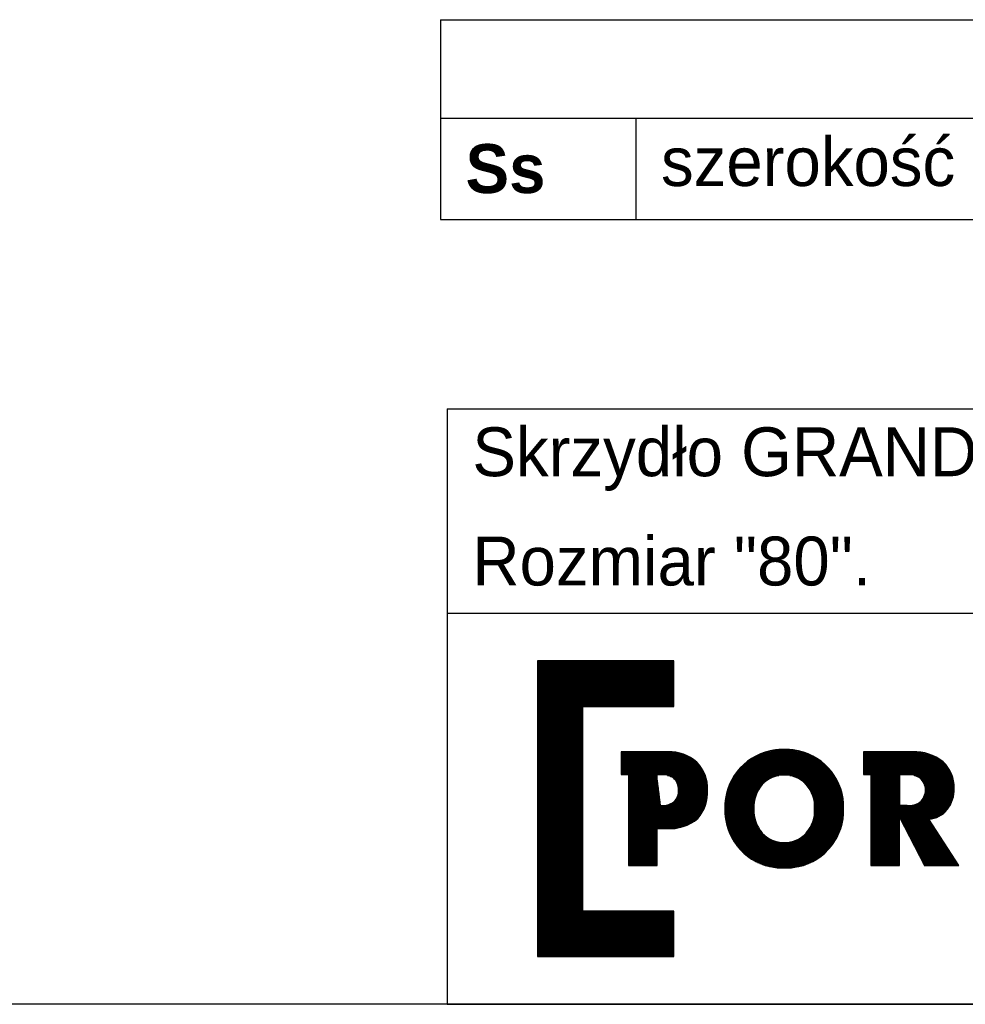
# Model space of a CAD drawing. Header units: millimetres. Extents: x 0 to 17620, y 0 to 4200.
# Tile 17 of 20: x 14750 to 15524, y 0 to 806. Entities that reach past the tile are written whole.
import ezdxf

# ---------------------------------------------------------------- set-up
doc = ezdxf.new("R2010")
doc.units = ezdxf.units.MM
doc.layers.get('0').update_dxf_attribs({"color": 250})
doc.layers.add('1', color=250, linetype='Continuous')
doc.layers.add('256', color=250, linetype='Continuous')
doc.styles.add('Montserrat', font='Montserrat-Regular.ttf')

msp = doc.modelspace()

# ---------------------------------------------------------------- linework, layer by layer
at = {"linetype": 'Continuous'}
for p, q in [((15100, 487.37), (17620, 487.37)), ((15100, 487.37), (15100, 404.97)), ((15100, 404.97), (15100, 320)), ((15100, 320), (17620, 320)), ((15100, 320), (15100, 0)), ((15100, 320), (15820, 320)), ((15100, 0), (15820, 0))]:
    msp.add_line(p, q, dxfattribs=at)
at = {"layer": '1', "linetype": 'Continuous'}
for p, q in [((15094.38, 805.82), (15254.38, 805.82)), ((15094.38, 805.82), (15094.38, 725.14)), ((15254.38, 805.82), (16414.38, 805.82)), ((15094.38, 725.14), (15254.38, 725.14)), ((15094.38, 725.14), (15094.38, 642.22)), ((15254.38, 725.14), (16414.38, 725.14)), ((15254.38, 725.14), (15254.38, 642.22)), ((15094.38, 642.22), (15254.38, 642.22)), ((15254.38, 642.22), (16414.38, 642.22)), ((15285.44, 281.04), (15173.75, 281.04)), ((15173.75, 281.04), (15173.75, 39.04)), ((15173.75, 281.04), (15173.75, 39.04)), ((15285.44, 281.04), (15173.75, 281.04)), ((15173.75, 280.39), (15285.44, 280.39)), ((15173.75, 279.55), (15285.44, 279.55)), ((15173.75, 278.7), (15285.44, 278.7)), ((15173.75, 277.85), (15285.44, 277.85)), ((15173.75, 277.01), (15285.44, 277.01)), ((15173.75, 276.16), (15285.44, 276.16)), ((15173.75, 275.31), (15285.44, 275.31)), ((15173.75, 274.47), (15285.44, 274.47)), ((15285.44, 243.81), (15285.44, 281.04)), ((15285.44, 243.81), (15285.44, 281.04)), ((15173.75, 273.62), (15285.44, 273.62)), ((15173.75, 272.77), (15285.44, 272.77)), ((15173.75, 271.93), (15285.44, 271.93)), ((15173.75, 271.08), (15285.44, 271.08)), ((15173.75, 270.24), (15285.44, 270.24)), ((15173.75, 269.39), (15285.44, 269.39)), ((15173.75, 268.54), (15285.44, 268.54)), ((15173.75, 267.7), (15285.44, 267.7)), ((15173.75, 266.85), (15285.44, 266.85)), ((15173.75, 266), (15285.44, 266)), ((15173.75, 265.16), (15285.44, 265.16)), ((15173.75, 264.31), (15285.44, 264.31)), ((15173.75, 263.46), (15285.44, 263.46)), ((15173.75, 262.62), (15285.44, 262.62)), ((15173.75, 261.77), (15285.44, 261.77)), ((15173.75, 260.92), (15285.44, 260.92)), ((15173.75, 260.08), (15285.44, 260.08)), ((15173.75, 259.23), (15285.44, 259.23)), ((15173.75, 258.38), (15285.44, 258.38)), ((15173.75, 257.54), (15285.44, 257.54)), ((15173.75, 256.69), (15285.44, 256.69)), ((15173.75, 255.84), (15285.44, 255.84)), ((15173.75, 255), (15285.44, 255)), ((15173.75, 254.15), (15285.44, 254.15)), ((15173.75, 253.3), (15285.44, 253.3)), ((15173.75, 252.46), (15285.44, 252.46)), ((15173.75, 251.61), (15285.44, 251.61)), ((15173.75, 250.76), (15285.44, 250.76)), ((15173.75, 249.92), (15285.44, 249.92)), ((15173.75, 249.07), (15285.44, 249.07)), ((15173.75, 248.22), (15285.44, 248.22)), ((15173.75, 247.38), (15285.44, 247.38)), ((15173.75, 246.53), (15285.44, 246.53)), ((15173.75, 245.68), (15285.44, 245.68)), ((15173.75, 244.84), (15285.44, 244.84)), ((15173.75, 243.99), (15285.44, 243.99)), ((15173.75, 243.14), (15210.98, 243.14)), ((15173.75, 242.3), (15210.98, 242.3)), ((15210.98, 76.27), (15210.98, 243.81)), ((15210.98, 243.81), (15285.44, 243.81)), ((15210.98, 76.27), (15210.98, 243.81)), ((15210.98, 243.81), (15285.44, 243.81)), ((15173.75, 241.45), (15210.98, 241.45)), ((15173.75, 240.6), (15210.98, 240.6)), ((15173.75, 239.76), (15210.98, 239.76)), ((15173.75, 238.91), (15210.98, 238.91)), ((15173.75, 238.06), (15210.98, 238.06)), ((15173.75, 237.22), (15210.98, 237.22)), ((15173.75, 236.37), (15210.98, 236.37)), ((15173.75, 235.52), (15210.98, 235.52)), ((15173.75, 234.68), (15210.98, 234.68)), ((15173.75, 233.83), (15210.98, 233.83)), ((15173.75, 232.98), (15210.98, 232.98)), ((15173.75, 232.14), (15210.98, 232.14)), ((15173.75, 231.29), (15210.98, 231.29)), ((15173.75, 230.44), (15210.98, 230.44)), ((15173.75, 229.6), (15210.98, 229.6)), ((15173.75, 228.75), (15210.98, 228.75)), ((15173.75, 227.91), (15210.98, 227.91)), ((15173.75, 227.06), (15210.98, 227.06)), ((15173.75, 226.21), (15210.98, 226.21)), ((15173.75, 225.37), (15210.98, 225.37)), ((15173.75, 224.52), (15210.98, 224.52)), ((15173.75, 223.67), (15210.98, 223.67)), ((15173.75, 222.83), (15210.98, 222.83)), ((15173.75, 221.98), (15210.98, 221.98)), ((15173.75, 221.13), (15210.98, 221.13)), ((15173.75, 220.29), (15210.98, 220.29)), ((15173.75, 219.44), (15210.98, 219.44)), ((15173.75, 218.59), (15210.98, 218.59)), ((15173.75, 217.75), (15210.98, 217.75)), ((15173.75, 216.9), (15210.98, 216.9)), ((15173.75, 216.05), (15210.98, 216.05)), ((15173.75, 215.21), (15210.98, 215.21)), ((15173.75, 214.36), (15210.98, 214.36)), ((15173.75, 213.51), (15210.98, 213.51)), ((15173.75, 212.67), (15210.98, 212.67)), ((15173.75, 211.82), (15210.98, 211.82)), ((15173.75, 210.97), (15210.98, 210.97)), ((15173.75, 210.13), (15210.98, 210.13)), ((15173.75, 209.28), (15210.98, 209.28)), ((15173.75, 208.43), (15210.98, 208.43)), ((15173.75, 207.59), (15210.98, 207.59)), ((15173.75, 206.74), (15210.98, 206.74)), ((15173.75, 205.89), (15210.98, 205.89)), ((15173.75, 205.05), (15210.98, 205.05)), ((15173.75, 204.2), (15210.98, 204.2)), ((15173.75, 203.35), (15210.98, 203.35)), ((15173.75, 202.51), (15210.98, 202.51)), ((15173.75, 201.66), (15210.98, 201.66)), ((15242.23, 206.56), (15242.23, 187.95)), ((15280.75, 206.56), (15242.23, 206.56)), ((15280.75, 206.56), (15242.23, 206.56)), ((15242.23, 206.56), (15242.23, 187.95)), ((15242.23, 205.89), (15289.07, 205.89)), ((15242.23, 205.05), (15292.26, 205.05)), ((15242.23, 204.2), (15294.59, 204.2)), ((15242.23, 203.35), (15296.49, 203.35)), ((15242.23, 202.51), (15298.12, 202.51)), ((15242.23, 201.66), (15299.56, 201.66)), ((15349.72, 201.66), (15401.78, 201.66)), ((15351.17, 202.51), (15400.32, 202.51)), ((15352.75, 203.35), (15398.74, 203.35)), ((15354.5, 204.2), (15396.99, 204.2)), ((15356.46, 205.05), (15395.03, 205.05)), ((15358.71, 205.89), (15392.78, 205.89)), ((15361.41, 206.74), (15390.08, 206.74)), ((15364.94, 207.59), (15386.55, 207.59)), ((15371.71, 208.43), (15379.78, 208.43)), ((15480.74, 206.56), (15440.65, 206.56)), ((15480.74, 206.56), (15440.65, 206.56)), ((15440.65, 206.56), (15440.65, 187.95)), ((15440.65, 206.56), (15440.65, 187.95)), ((15440.65, 205.89), (15489.98, 205.89)), ((15440.65, 205.05), (15493.32, 205.05)), ((15440.65, 204.2), (15495.78, 204.2)), ((15440.65, 203.35), (15497.8, 203.35)), ((15440.65, 202.51), (15499.53, 202.51)), ((15440.65, 201.66), (15501.07, 201.66)), ((15173.75, 200.81), (15210.98, 200.81)), ((15173.75, 199.97), (15210.98, 199.97)), ((15173.75, 199.12), (15210.98, 199.12)), ((15173.75, 198.27), (15210.98, 198.27)), ((15173.75, 197.43), (15210.98, 197.43)), ((15173.75, 196.58), (15210.98, 196.58)), ((15173.75, 195.73), (15210.98, 195.73)), ((15173.75, 194.89), (15210.98, 194.89)), ((15173.75, 194.04), (15210.98, 194.04)), ((15242.23, 200.81), (15300.84, 200.81)), ((15242.23, 199.97), (15302.01, 199.97)), ((15242.23, 199.12), (15303.07, 199.12)), ((15242.23, 198.27), (15304.05, 198.27)), ((15242.23, 197.43), (15304.89, 197.43)), ((15242.23, 196.58), (15305.65, 196.58)), ((15242.23, 195.73), (15306.35, 195.73)), ((15242.23, 194.89), (15307, 194.89)), ((15242.23, 194.04), (15307.61, 194.04)), ((15340.21, 194.04), (15411.28, 194.04)), ((15341.05, 194.89), (15410.44, 194.89)), ((15341.92, 195.73), (15409.57, 195.73)), ((15342.85, 196.58), (15408.64, 196.58)), ((15343.83, 197.43), (15407.67, 197.43)), ((15344.86, 198.27), (15406.63, 198.27)), ((15345.96, 199.12), (15405.53, 199.12)), ((15347.13, 199.97), (15404.37, 199.97)), ((15348.37, 200.81), (15403.12, 200.81)), ((15440.65, 200.81), (15502.44, 200.81)), ((15440.65, 199.97), (15503.69, 199.97)), ((15440.65, 199.12), (15504.84, 199.12)), ((15440.65, 198.27), (15505.89, 198.27)), ((15440.65, 197.43), (15506.76, 197.43)), ((15440.65, 196.58), (15507.56, 196.58)), ((15440.65, 195.73), (15508.3, 195.73)), ((15440.65, 194.89), (15508.98, 194.89)), ((15440.65, 194.04), (15509.6, 194.04)), ((15173.75, 193.19), (15210.98, 193.19)), ((15173.75, 192.35), (15210.98, 192.35)), ((15173.75, 191.5), (15210.98, 191.5)), ((15173.75, 190.65), (15210.98, 190.65)), ((15173.75, 189.81), (15210.98, 189.81)), ((15173.75, 188.96), (15210.98, 188.96)), ((15173.75, 188.11), (15210.98, 188.11)), ((15173.75, 187.27), (15210.98, 187.27)), ((15173.75, 186.42), (15210.98, 186.42)), ((15173.75, 185.58), (15210.98, 185.58)), ((15242.23, 193.19), (15308.18, 193.19)), ((15242.23, 192.35), (15308.7, 192.35)), ((15242.23, 191.5), (15309.19, 191.5)), ((15242.23, 190.65), (15309.64, 190.65)), ((15242.23, 189.81), (15310.06, 189.81)), ((15242.23, 188.96), (15310.44, 188.96)), ((15242.23, 188.11), (15310.79, 188.11)), ((15242.23, 187.95), (15248.21, 187.95)), ((15242.23, 187.95), (15248.21, 187.95)), ((15248.21, 187.95), (15248.21, 113.48)), ((15248.21, 187.95), (15248.21, 113.48)), ((15248.21, 187.27), (15271.7, 187.27)), ((15248.21, 186.42), (15271.81, 186.42)), ((15248.21, 185.58), (15271.91, 185.58)), ((15271.61, 162.71), (15271.61, 187.95)), ((15271.61, 162.71), (15271.61, 187.95)), ((15271.61, 187.95), (15274.53, 187.95)), ((15271.61, 187.95), (15274.53, 187.95)), ((15280.19, 187.27), (15311.12, 187.27)), ((15282.66, 186.42), (15311.41, 186.42)), ((15284.49, 185.58), (15311.68, 185.58)), ((15333.76, 185.58), (15365.61, 185.58)), ((15334.27, 186.42), (15367.81, 186.42)), ((15334.82, 187.27), (15371.27, 187.27)), ((15335.39, 188.11), (15416.11, 188.11)), ((15335.98, 188.96), (15415.51, 188.96)), ((15336.61, 189.81), (15414.89, 189.81)), ((15337.26, 190.65), (15414.23, 190.65)), ((15337.95, 191.5), (15413.55, 191.5)), ((15338.67, 192.35), (15412.83, 192.35)), ((15339.42, 193.19), (15412.07, 193.19)), ((15380.24, 187.27), (15416.67, 187.27)), ((15383.7, 186.42), (15417.22, 186.42)), ((15385.9, 185.58), (15417.73, 185.58)), ((15440.65, 193.19), (15510.18, 193.19)), ((15440.65, 192.35), (15510.72, 192.35)), ((15440.65, 191.5), (15511.22, 191.5)), ((15440.65, 190.65), (15511.67, 190.65)), ((15440.65, 189.81), (15512.09, 189.81)), ((15440.65, 188.96), (15512.48, 188.96)), ((15440.65, 188.11), (15512.83, 188.11)), ((15440.65, 187.95), (15446.63, 187.95)), ((15440.65, 187.95), (15446.63, 187.95)), ((15446.63, 187.95), (15446.63, 113.48)), ((15446.63, 187.95), (15446.63, 113.48)), ((15446.63, 187.27), (15470.03, 187.27)), ((15446.63, 186.42), (15470.03, 186.42)), ((15446.63, 185.58), (15470.03, 185.58)), ((15476.38, 187.95), (15470.03, 187.95)), ((15470.03, 187.95), (15470.03, 162.71)), ((15470.03, 187.95), (15476.38, 187.95)), ((15470.03, 162.71), (15470.03, 187.95)), ((15482.35, 187.27), (15513.15, 187.27)), ((15484.65, 186.42), (15513.44, 186.42)), ((15486.3, 185.58), (15513.69, 185.58)), ((15173.75, 184.73), (15210.98, 184.73)), ((15173.75, 183.88), (15210.98, 183.88)), ((15173.75, 183.04), (15210.98, 183.04)), ((15173.75, 182.19), (15210.98, 182.19)), ((15173.75, 181.34), (15210.98, 181.34)), ((15173.75, 180.5), (15210.98, 180.5)), ((15173.75, 179.65), (15210.98, 179.65)), ((15173.75, 178.8), (15210.98, 178.8)), ((15173.75, 177.96), (15210.98, 177.96)), ((15248.21, 184.73), (15272.02, 184.73)), ((15248.21, 183.88), (15272.13, 183.88)), ((15248.21, 183.04), (15272.23, 183.04)), ((15248.21, 182.19), (15272.34, 182.19)), ((15248.21, 181.34), (15272.45, 181.34)), ((15248.21, 180.5), (15272.55, 180.5)), ((15248.21, 179.65), (15272.66, 179.65)), ((15248.21, 178.8), (15272.77, 178.8)), ((15248.21, 177.96), (15272.87, 177.96)), ((15285.64, 184.73), (15311.92, 184.73)), ((15286.4, 183.88), (15312.13, 183.88)), ((15287.04, 183.04), (15312.32, 183.04)), ((15287.58, 182.19), (15312.48, 182.19)), ((15288.02, 181.34), (15312.62, 181.34)), ((15288.39, 180.5), (15312.74, 180.5)), ((15288.68, 179.65), (15312.82, 179.65)), ((15288.91, 178.8), (15312.89, 178.8)), ((15289.07, 177.96), (15312.93, 177.96)), ((15330.1, 177.96), (15356.23, 177.96)), ((15330.42, 178.8), (15356.88, 178.8)), ((15330.77, 179.65), (15357.57, 179.65)), ((15331.13, 180.5), (15358.35, 180.5)), ((15331.52, 181.34), (15359.21, 181.34)), ((15331.92, 182.19), (15360.17, 182.19)), ((15332.35, 183.04), (15361.25, 183.04)), ((15332.79, 183.88), (15362.48, 183.88)), ((15333.26, 184.73), (15363.9, 184.73)), ((15387.61, 184.73), (15418.23, 184.73)), ((15389.04, 183.88), (15418.7, 183.88)), ((15390.26, 183.04), (15419.15, 183.04)), ((15391.34, 182.19), (15419.57, 182.19)), ((15392.3, 181.34), (15419.98, 181.34)), ((15393.17, 180.5), (15420.36, 180.5)), ((15393.94, 179.65), (15420.72, 179.65)), ((15394.64, 178.8), (15421.07, 178.8)), ((15395.29, 177.96), (15421.4, 177.96)), ((15446.63, 184.73), (15470.03, 184.73)), ((15446.63, 183.88), (15470.03, 183.88)), ((15446.63, 183.04), (15470.03, 183.04)), ((15446.63, 182.19), (15470.03, 182.19)), ((15446.63, 181.34), (15470.03, 181.34)), ((15446.63, 180.5), (15470.03, 180.5)), ((15446.63, 179.65), (15470.03, 179.65)), ((15446.63, 178.8), (15470.03, 178.8)), ((15446.63, 177.96), (15470.03, 177.96)), ((15487.37, 184.73), (15513.92, 184.73)), ((15488.17, 183.88), (15514.13, 183.88)), ((15488.84, 183.04), (15514.3, 183.04)), ((15489.41, 182.19), (15514.45, 182.19)), ((15489.88, 181.34), (15514.57, 181.34)), ((15490.28, 180.5), (15514.66, 180.5)), ((15490.61, 179.65), (15514.73, 179.65)), ((15490.87, 178.8), (15514.77, 178.8)), ((15491.08, 177.96), (15514.79, 177.96)), ((15173.75, 177.11), (15210.98, 177.11)), ((15173.75, 176.26), (15210.98, 176.26)), ((15173.75, 175.42), (15210.98, 175.42)), ((15173.75, 174.57), (15210.98, 174.57)), ((15173.75, 173.72), (15210.98, 173.72)), ((15173.75, 172.88), (15210.98, 172.88)), ((15173.75, 172.03), (15210.98, 172.03)), ((15173.75, 171.18), (15210.98, 171.18)), ((15173.75, 170.34), (15210.98, 170.34)), ((15173.75, 169.49), (15210.98, 169.49)), ((15248.21, 177.11), (15272.98, 177.11)), ((15248.21, 176.26), (15273.09, 176.26)), ((15248.21, 175.42), (15273.2, 175.42)), ((15248.21, 174.57), (15273.3, 174.57)), ((15248.21, 173.72), (15273.41, 173.72)), ((15248.21, 172.88), (15273.52, 172.88)), ((15248.21, 172.03), (15273.62, 172.03)), ((15248.21, 171.18), (15273.73, 171.18)), ((15248.21, 170.34), (15273.84, 170.34)), ((15248.21, 169.49), (15273.94, 169.49)), ((15288.14, 169.49), (15312.75, 169.49)), ((15288.49, 170.34), (15312.84, 170.34)), ((15288.77, 171.18), (15312.91, 171.18)), ((15288.98, 172.03), (15312.96, 172.03)), ((15289.14, 172.88), (15312.98, 172.88)), ((15289.18, 177.11), (15312.94, 177.11)), ((15289.23, 176.26), (15312.94, 176.26)), ((15289.23, 175.42), (15312.91, 175.42)), ((15289.23, 173.72), (15312.98, 173.72)), ((15289.26, 174.57), (15312.96, 174.57)), ((15327.8, 169.49), (15352, 169.49)), ((15327.96, 170.34), (15352.27, 170.34)), ((15328.13, 171.18), (15352.57, 171.18)), ((15328.31, 172.03), (15352.91, 172.03)), ((15328.52, 172.88), (15353.27, 172.88)), ((15328.74, 173.72), (15353.67, 173.72)), ((15328.97, 174.57), (15354.11, 174.57)), ((15329.23, 175.42), (15354.58, 175.42)), ((15329.5, 176.26), (15355.09, 176.26)), ((15329.79, 177.11), (15355.64, 177.11)), ((15395.89, 177.11), (15421.7, 177.11)), ((15396.44, 176.26), (15421.99, 176.26)), ((15396.95, 175.42), (15422.26, 175.42)), ((15397.42, 174.57), (15422.52, 174.57)), ((15397.85, 173.72), (15422.75, 173.72)), ((15398.25, 172.88), (15422.97, 172.88)), ((15398.61, 172.03), (15423.18, 172.03)), ((15398.94, 171.18), (15423.36, 171.18)), ((15399.24, 170.34), (15423.53, 170.34)), ((15399.5, 169.49), (15423.69, 169.49)), ((15446.63, 177.11), (15470.03, 177.11)), ((15446.63, 176.26), (15470.03, 176.26)), ((15446.63, 175.42), (15470.03, 175.42)), ((15446.63, 174.57), (15470.03, 174.57)), ((15446.63, 173.72), (15470.03, 173.72)), ((15446.63, 172.88), (15470.03, 172.88)), ((15446.63, 172.03), (15470.03, 172.03)), ((15446.63, 171.18), (15470.03, 171.18)), ((15446.63, 170.34), (15470.03, 170.34)), ((15446.63, 169.49), (15470.03, 169.49)), ((15489.97, 169.49), (15514.08, 169.49)), ((15490.35, 170.34), (15514.26, 170.34)), ((15490.67, 171.18), (15514.42, 171.18)), ((15490.92, 172.03), (15514.55, 172.03)), ((15491.11, 172.88), (15514.65, 172.88)), ((15491.22, 177.11), (15514.78, 177.11)), ((15491.24, 173.72), (15514.72, 173.72)), ((15491.31, 176.26), (15514.78, 176.26)), ((15491.32, 174.57), (15514.77, 174.57)), ((15491.34, 175.42), (15514.79, 175.42)), ((15173.75, 168.64), (15210.98, 168.64)), ((15173.75, 167.8), (15210.98, 167.8)), ((15173.75, 166.95), (15210.98, 166.95)), ((15173.75, 166.1), (15210.98, 166.1)), ((15173.75, 165.26), (15210.98, 165.26)), ((15173.75, 164.41), (15210.98, 164.41)), ((15173.75, 163.56), (15210.98, 163.56)), ((15173.75, 162.72), (15210.98, 162.72)), ((15173.75, 161.87), (15210.98, 161.87)), ((15248.21, 168.64), (15274.05, 168.64)), ((15248.21, 167.8), (15274.16, 167.8)), ((15248.21, 166.95), (15274.26, 166.95)), ((15248.21, 166.1), (15274.37, 166.1)), ((15248.21, 165.26), (15274.48, 165.26)), ((15248.21, 164.41), (15274.58, 164.41)), ((15248.21, 163.56), (15274.69, 163.56)), ((15248.21, 162.72), (15274.8, 162.72)), ((15248.21, 161.87), (15310.87, 161.87)), ((15274.8, 162.71), (15271.61, 162.71)), ((15274.8, 162.71), (15271.61, 162.71)), ((15277.25, 162.72), (15311.18, 162.72)), ((15281.33, 163.56), (15311.46, 163.56)), ((15283.34, 164.41), (15311.72, 164.41)), ((15284.82, 165.26), (15311.95, 165.26)), ((15285.86, 166.1), (15312.16, 166.1)), ((15286.6, 166.95), (15312.35, 166.95)), ((15287.21, 167.8), (15312.51, 167.8)), ((15287.72, 168.64), (15312.64, 168.64)), ((15327.12, 161.87), (15350.76, 161.87)), ((15327.13, 162.72), (15350.79, 162.72)), ((15327.16, 163.56), (15350.85, 163.56)), ((15327.21, 164.41), (15350.94, 164.41)), ((15327.27, 165.26), (15351.05, 165.26)), ((15327.34, 166.1), (15351.18, 166.1)), ((15327.44, 166.95), (15351.35, 166.95)), ((15327.54, 167.8), (15351.53, 167.8)), ((15327.67, 168.64), (15351.75, 168.64)), ((15399.74, 168.64), (15423.83, 168.64)), ((15399.95, 167.8), (15423.95, 167.8)), ((15400.13, 166.95), (15424.06, 166.95)), ((15400.28, 166.1), (15424.15, 166.1)), ((15400.41, 165.26), (15424.22, 165.26)), ((15400.51, 164.41), (15424.28, 164.41)), ((15400.58, 163.56), (15424.33, 163.56)), ((15400.63, 162.72), (15424.36, 162.72)), ((15400.65, 161.87), (15424.37, 161.87)), ((15446.63, 168.64), (15470.03, 168.64)), ((15446.63, 167.8), (15470.03, 167.8)), ((15446.63, 166.95), (15470.03, 166.95)), ((15446.63, 166.1), (15470.03, 166.1)), ((15446.63, 165.26), (15470.03, 165.26)), ((15446.63, 164.41), (15470.03, 164.41)), ((15446.63, 163.56), (15470.03, 163.56)), ((15446.63, 162.72), (15470.03, 162.72)), ((15446.63, 161.87), (15510.95, 161.87)), ((15476.38, 162.71), (15470.03, 162.71)), ((15470.03, 162.71), (15476.38, 162.71)), ((15478.43, 162.72), (15511.45, 162.72)), ((15482.89, 163.56), (15511.9, 163.56)), ((15485.01, 164.41), (15512.31, 164.41)), ((15486.58, 165.26), (15512.69, 165.26)), ((15487.54, 166.1), (15513.03, 166.1)), ((15488.31, 166.95), (15513.34, 166.95)), ((15488.96, 167.8), (15513.62, 167.8)), ((15489.51, 168.64), (15513.86, 168.64)), ((15173.75, 161.02), (15210.98, 161.02)), ((15173.75, 160.18), (15210.98, 160.18)), ((15173.75, 159.33), (15210.98, 159.33)), ((15173.75, 158.48), (15210.98, 158.48)), ((15173.75, 157.64), (15210.98, 157.64)), ((15173.75, 156.79), (15210.98, 156.79)), ((15173.75, 155.94), (15210.98, 155.94)), ((15173.75, 155.1), (15210.98, 155.1)), ((15173.75, 154.25), (15210.98, 154.25)), ((15173.75, 153.4), (15210.98, 153.4)), ((15248.21, 161.02), (15310.53, 161.02)), ((15248.21, 160.18), (15310.16, 160.18)), ((15248.21, 159.33), (15309.77, 159.33)), ((15248.21, 158.48), (15309.34, 158.48)), ((15248.21, 157.64), (15308.88, 157.64)), ((15248.21, 156.79), (15308.39, 156.79)), ((15248.21, 155.94), (15307.86, 155.94)), ((15248.21, 155.1), (15307.29, 155.1)), ((15248.21, 154.25), (15306.68, 154.25)), ((15248.21, 153.4), (15306.03, 153.4)), ((15327.12, 161.02), (15350.75, 161.02)), ((15327.12, 159.33), (15350.76, 159.33)), ((15327.12, 158.48), (15350.76, 158.48)), ((15327.13, 157.64), (15350.78, 157.64)), ((15327.14, 160.18), (15350.77, 160.18)), ((15327.15, 156.79), (15350.83, 156.79)), ((15327.19, 155.94), (15350.91, 155.94)), ((15327.25, 155.1), (15351.01, 155.1)), ((15327.32, 154.25), (15351.14, 154.25)), ((15327.41, 153.4), (15351.29, 153.4)), ((15400.18, 153.4), (15424.09, 153.4)), ((15400.33, 154.25), (15424.17, 154.25)), ((15400.44, 155.1), (15424.24, 155.1)), ((15400.54, 155.94), (15424.3, 155.94)), ((15400.6, 156.79), (15424.34, 156.79)), ((15400.62, 160.18), (15424.36, 160.18)), ((15400.64, 159.33), (15424.37, 159.33)), ((15400.64, 157.64), (15424.36, 157.64)), ((15400.65, 161.02), (15424.37, 161.02)), ((15400.65, 158.48), (15424.37, 158.48)), ((15446.63, 161.02), (15510.42, 161.02)), ((15446.63, 160.18), (15509.84, 160.18)), ((15446.63, 159.33), (15509.2, 159.33)), ((15446.63, 158.48), (15508.48, 158.48)), ((15446.63, 157.64), (15507.68, 157.64)), ((15446.63, 156.79), (15506.77, 156.79)), ((15446.63, 155.94), (15505.74, 155.94)), ((15446.63, 155.1), (15504.57, 155.1)), ((15446.63, 154.25), (15503.18, 154.25)), ((15446.63, 153.4), (15501.49, 153.4)), ((15173.75, 152.56), (15210.98, 152.56)), ((15173.75, 151.71), (15210.98, 151.71)), ((15173.75, 150.86), (15210.98, 150.86)), ((15173.75, 150.02), (15210.98, 150.02)), ((15173.75, 149.17), (15210.98, 149.17)), ((15173.75, 148.32), (15210.98, 148.32)), ((15173.75, 147.48), (15210.98, 147.48)), ((15173.75, 146.63), (15210.98, 146.63)), ((15173.75, 145.78), (15210.98, 145.78)), ((15248.21, 152.56), (15305.34, 152.56)), ((15248.21, 151.71), (15304.48, 151.71)), ((15248.21, 150.86), (15303.4, 150.86)), ((15248.21, 150.02), (15302.23, 150.02)), ((15248.21, 149.17), (15300.94, 149.17)), ((15248.21, 148.32), (15299.52, 148.32)), ((15248.21, 147.48), (15297.93, 147.48)), ((15248.21, 146.63), (15296.11, 146.63)), ((15248.21, 145.78), (15293.95, 145.78)), ((15327.51, 152.56), (15351.47, 152.56)), ((15327.63, 151.71), (15351.68, 151.71)), ((15327.76, 150.86), (15351.91, 150.86)), ((15327.91, 150.02), (15352.18, 150.02)), ((15328.07, 149.17), (15352.47, 149.17)), ((15328.26, 148.32), (15352.79, 148.32)), ((15328.45, 147.48), (15353.15, 147.48)), ((15328.67, 146.63), (15353.54, 146.63)), ((15328.9, 145.78), (15353.96, 145.78)), ((15397.56, 145.78), (15422.59, 145.78)), ((15397.98, 146.63), (15422.82, 146.63)), ((15398.36, 147.48), (15423.04, 147.48)), ((15398.71, 148.32), (15423.24, 148.32)), ((15399.03, 149.17), (15423.42, 149.17)), ((15399.32, 150.02), (15423.58, 150.02)), ((15399.58, 150.86), (15423.73, 150.86)), ((15399.81, 151.71), (15423.87, 151.71)), ((15400.01, 152.56), (15423.98, 152.56)), ((15446.63, 152.56), (15470.03, 152.56)), ((15446.63, 151.71), (15470.03, 151.71)), ((15446.63, 150.86), (15470.03, 150.86)), ((15446.63, 150.02), (15470.03, 150.02)), ((15446.63, 149.17), (15470.03, 149.17)), ((15446.63, 148.32), (15470.03, 148.32)), ((15446.63, 147.48), (15470.03, 147.48)), ((15446.63, 146.63), (15470.03, 146.63)), ((15446.63, 145.78), (15470.03, 145.78)), ((15470.03, 113.48), (15470.03, 153.1)), ((15470.03, 153.1), (15490.4, 113.48)), ((15470.03, 153.1), (15490.4, 113.48)), ((15470.03, 113.48), (15470.03, 153.1)), ((15470.31, 152.56), (15499.25, 152.56)), ((15470.74, 151.71), (15495.1, 151.71)), ((15471.18, 150.86), (15494.65, 150.86)), ((15471.61, 150.02), (15495.19, 150.02)), ((15472.05, 149.17), (15495.73, 149.17)), ((15472.48, 148.32), (15496.27, 148.32)), ((15472.92, 147.48), (15496.81, 147.48)), ((15473.35, 146.63), (15497.35, 146.63)), ((15473.79, 145.78), (15497.89, 145.78)), ((15518.52, 113.48), (15494.16, 151.64)), ((15518.52, 113.48), (15494.16, 151.64)), ((15173.75, 144.94), (15210.98, 144.94)), ((15173.75, 144.09), (15210.98, 144.09)), ((15173.75, 143.25), (15210.98, 143.25)), ((15173.75, 142.4), (15210.98, 142.4)), ((15173.75, 141.55), (15210.98, 141.55)), ((15173.75, 140.71), (15210.98, 140.71)), ((15173.75, 139.86), (15210.98, 139.86)), ((15173.75, 139.01), (15210.98, 139.01)), ((15173.75, 138.17), (15210.98, 138.17)), ((15173.75, 137.32), (15210.98, 137.32)), ((15248.21, 144.94), (15291.21, 144.94)), ((15248.21, 144.09), (15287.02, 144.09)), ((15248.21, 143.25), (15271.61, 143.25)), ((15248.21, 142.4), (15271.61, 142.4)), ((15248.21, 141.55), (15271.61, 141.55)), ((15248.21, 140.71), (15271.61, 140.71)), ((15248.21, 139.86), (15271.61, 139.86)), ((15248.21, 139.01), (15271.61, 139.01)), ((15248.21, 138.17), (15271.61, 138.17)), ((15248.21, 137.32), (15271.61, 137.32)), ((15271.61, 113.48), (15271.61, 143.84)), ((15271.61, 143.84), (15279.65, 143.84)), ((15271.61, 113.48), (15271.61, 143.84)), ((15271.61, 143.84), (15279.65, 143.84)), ((15329.15, 144.94), (15354.42, 144.94)), ((15329.41, 144.09), (15354.92, 144.09)), ((15329.7, 143.25), (15355.45, 143.25)), ((15330, 142.4), (15356.03, 142.4)), ((15330.32, 141.55), (15356.66, 141.55)), ((15330.66, 140.71), (15357.34, 140.71)), ((15331.02, 139.86), (15358.09, 139.86)), ((15331.39, 139.01), (15358.92, 139.01)), ((15331.79, 138.17), (15359.86, 138.17)), ((15332.21, 137.32), (15360.9, 137.32)), ((15390.6, 137.32), (15419.28, 137.32)), ((15391.65, 138.17), (15419.7, 138.17)), ((15392.58, 139.01), (15420.1, 139.01)), ((15393.41, 139.86), (15420.48, 139.86)), ((15394.17, 140.71), (15420.83, 140.71)), ((15394.85, 141.55), (15421.17, 141.55)), ((15395.48, 142.4), (15421.49, 142.4)), ((15396.07, 143.25), (15421.79, 143.25)), ((15396.6, 144.09), (15422.08, 144.09)), ((15397.1, 144.94), (15422.34, 144.94)), ((15446.63, 144.94), (15470.03, 144.94)), ((15446.63, 144.09), (15470.03, 144.09)), ((15446.63, 143.25), (15470.03, 143.25)), ((15446.63, 142.4), (15470.03, 142.4)), ((15446.63, 141.55), (15470.03, 141.55)), ((15446.63, 140.71), (15470.03, 140.71)), ((15446.63, 139.86), (15470.03, 139.86)), ((15446.63, 139.01), (15470.03, 139.01)), ((15446.63, 138.17), (15470.03, 138.17)), ((15446.63, 137.32), (15470.03, 137.32)), ((15474.22, 144.94), (15498.44, 144.94)), ((15474.66, 144.09), (15498.98, 144.09)), ((15475.1, 143.25), (15499.52, 143.25)), ((15475.53, 142.4), (15500.06, 142.4)), ((15475.97, 141.55), (15500.6, 141.55)), ((15476.4, 140.71), (15501.14, 140.71)), ((15476.84, 139.86), (15501.68, 139.86)), ((15477.27, 139.01), (15502.22, 139.01)), ((15477.71, 138.17), (15502.76, 138.17)), ((15478.14, 137.32), (15503.3, 137.32)), ((15173.75, 136.47), (15210.98, 136.47)), ((15173.75, 135.63), (15210.98, 135.63)), ((15173.75, 134.78), (15210.98, 134.78)), ((15173.75, 133.93), (15210.98, 133.93)), ((15173.75, 133.09), (15210.98, 133.09)), ((15173.75, 132.24), (15210.98, 132.24)), ((15173.75, 131.39), (15210.98, 131.39)), ((15173.75, 130.55), (15210.98, 130.55)), ((15173.75, 129.7), (15210.98, 129.7)), ((15248.21, 136.47), (15271.61, 136.47)), ((15248.21, 135.63), (15271.61, 135.63)), ((15248.21, 134.78), (15271.61, 134.78)), ((15248.21, 133.93), (15271.61, 133.93)), ((15248.21, 133.09), (15271.61, 133.09)), ((15248.21, 132.24), (15271.61, 132.24)), ((15248.21, 131.39), (15271.61, 131.39)), ((15248.21, 130.55), (15271.61, 130.55)), ((15248.21, 129.7), (15271.61, 129.7)), ((15332.65, 136.47), (15362.08, 136.47)), ((15333.12, 135.63), (15363.43, 135.63)), ((15333.6, 134.78), (15365.04, 134.78)), ((15334.11, 133.93), (15367.03, 133.93)), ((15334.65, 133.09), (15369.86, 133.09)), ((15335.21, 132.24), (15416.28, 132.24)), ((15335.79, 131.39), (15415.7, 131.39)), ((15336.41, 130.55), (15415.08, 130.55)), ((15337.05, 129.7), (15414.44, 129.7)), ((15381.65, 133.09), (15416.85, 133.09)), ((15384.47, 133.93), (15417.38, 133.93)), ((15386.47, 134.78), (15417.89, 134.78)), ((15388.07, 135.63), (15418.38, 135.63)), ((15389.43, 136.47), (15418.84, 136.47)), ((15446.63, 136.47), (15470.03, 136.47)), ((15446.63, 135.63), (15470.03, 135.63)), ((15446.63, 134.78), (15470.03, 134.78)), ((15446.63, 133.93), (15470.03, 133.93)), ((15446.63, 133.09), (15470.03, 133.09)), ((15446.63, 132.24), (15470.03, 132.24)), ((15446.63, 131.39), (15470.03, 131.39)), ((15446.63, 130.55), (15470.03, 130.55)), ((15446.63, 129.7), (15470.03, 129.7)), ((15478.58, 136.47), (15503.84, 136.47)), ((15479.01, 135.63), (15504.38, 135.63)), ((15479.45, 134.78), (15504.92, 134.78)), ((15479.88, 133.93), (15505.46, 133.93)), ((15480.32, 133.09), (15506, 133.09)), ((15480.76, 132.24), (15506.54, 132.24)), ((15481.19, 131.39), (15507.08, 131.39)), ((15481.63, 130.55), (15507.63, 130.55)), ((15482.06, 129.7), (15508.17, 129.7)), ((15173.75, 128.85), (15210.98, 128.85)), ((15173.75, 128.01), (15210.98, 128.01)), ((15173.75, 127.16), (15210.98, 127.16)), ((15173.75, 126.31), (15210.98, 126.31)), ((15173.75, 125.47), (15210.98, 125.47)), ((15173.75, 124.62), (15210.98, 124.62)), ((15173.75, 123.77), (15210.98, 123.77)), ((15173.75, 122.93), (15210.98, 122.93)), ((15173.75, 122.08), (15210.98, 122.08)), ((15173.75, 121.23), (15210.98, 121.23)), ((15248.21, 128.85), (15271.61, 128.85)), ((15248.21, 128.01), (15271.61, 128.01)), ((15248.21, 127.16), (15271.61, 127.16)), ((15248.21, 126.31), (15271.61, 126.31)), ((15248.21, 125.47), (15271.61, 125.47)), ((15248.21, 124.62), (15271.61, 124.62)), ((15248.21, 123.77), (15271.61, 123.77)), ((15248.21, 122.93), (15271.61, 122.93)), ((15248.21, 122.08), (15271.61, 122.08)), ((15248.21, 121.23), (15271.61, 121.23)), ((15337.73, 128.85), (15413.76, 128.85)), ((15338.44, 128.01), (15413.05, 128.01)), ((15339.18, 127.16), (15412.31, 127.16)), ((15339.96, 126.31), (15411.53, 126.31)), ((15340.78, 125.47), (15410.71, 125.47)), ((15341.65, 124.62), (15409.84, 124.62)), ((15342.56, 123.77), (15408.93, 123.77)), ((15343.52, 122.93), (15407.97, 122.93)), ((15344.53, 122.08), (15406.96, 122.08)), ((15345.61, 121.23), (15405.88, 121.23)), ((15446.63, 128.85), (15470.03, 128.85)), ((15446.63, 128.01), (15470.03, 128.01)), ((15446.63, 127.16), (15470.03, 127.16)), ((15446.63, 126.31), (15470.03, 126.31)), ((15446.63, 125.47), (15470.03, 125.47)), ((15446.63, 124.62), (15470.03, 124.62)), ((15446.63, 123.77), (15470.03, 123.77)), ((15446.63, 122.93), (15470.03, 122.93)), ((15446.63, 122.08), (15470.03, 122.08)), ((15446.63, 121.23), (15470.03, 121.23)), ((15482.5, 128.85), (15508.71, 128.85)), ((15482.93, 128.01), (15509.25, 128.01)), ((15483.37, 127.16), (15509.79, 127.16)), ((15483.8, 126.31), (15510.33, 126.31)), ((15484.24, 125.47), (15510.87, 125.47)), ((15484.67, 124.62), (15511.41, 124.62)), ((15485.11, 123.77), (15511.95, 123.77)), ((15485.54, 122.93), (15512.49, 122.93)), ((15485.98, 122.08), (15513.03, 122.08)), ((15486.42, 121.23), (15513.57, 121.23)), ((15173.75, 120.39), (15210.98, 120.39)), ((15173.75, 119.54), (15210.98, 119.54)), ((15173.75, 118.69), (15210.98, 118.69)), ((15173.75, 117.85), (15210.98, 117.85)), ((15173.75, 117), (15210.98, 117)), ((15173.75, 116.15), (15210.98, 116.15)), ((15173.75, 115.31), (15210.98, 115.31)), ((15173.75, 114.46), (15210.98, 114.46)), ((15173.75, 113.61), (15210.98, 113.61)), ((15248.21, 120.39), (15271.61, 120.39)), ((15248.21, 119.54), (15271.61, 119.54)), ((15248.21, 118.69), (15271.61, 118.69)), ((15248.21, 117.85), (15271.61, 117.85)), ((15248.21, 117), (15271.61, 117)), ((15248.21, 116.15), (15271.61, 116.15)), ((15248.21, 115.31), (15271.61, 115.31)), ((15248.21, 114.46), (15271.61, 114.46)), ((15248.21, 113.61), (15271.61, 113.61)), ((15248.21, 113.48), (15271.61, 113.48)), ((15248.21, 113.48), (15271.61, 113.48)), ((15346.76, 120.39), (15404.74, 120.39)), ((15347.98, 119.54), (15403.51, 119.54)), ((15349.29, 118.69), (15402.2, 118.69)), ((15350.71, 117.85), (15400.79, 117.85)), ((15352.25, 117), (15399.25, 117)), ((15353.94, 116.15), (15397.55, 116.15)), ((15355.83, 115.31), (15395.67, 115.31)), ((15357.97, 114.46), (15393.52, 114.46)), ((15360.51, 113.61), (15390.98, 113.61)), ((15446.63, 120.39), (15470.03, 120.39)), ((15446.63, 119.54), (15470.03, 119.54)), ((15446.63, 118.69), (15470.03, 118.69)), ((15446.63, 117.85), (15470.03, 117.85)), ((15446.63, 117), (15470.03, 117)), ((15446.63, 116.15), (15470.03, 116.15)), ((15446.63, 115.31), (15470.03, 115.31)), ((15446.63, 114.46), (15470.03, 114.46)), ((15446.63, 113.61), (15470.03, 113.61)), ((15446.63, 113.48), (15470.03, 113.48)), ((15446.63, 113.48), (15470.03, 113.48)), ((15486.85, 120.39), (15514.11, 120.39)), ((15487.29, 119.54), (15514.65, 119.54)), ((15487.72, 118.69), (15515.19, 118.69)), ((15488.16, 117.85), (15515.73, 117.85)), ((15488.59, 117), (15516.27, 117)), ((15489.03, 116.15), (15516.82, 116.15)), ((15489.46, 115.31), (15517.36, 115.31)), ((15489.9, 114.46), (15517.9, 114.46)), ((15490.33, 113.61), (15518.44, 113.61)), ((15490.4, 113.48), (15518.52, 113.48)), ((15490.4, 113.48), (15518.52, 113.48)), ((15173.75, 112.77), (15210.98, 112.77)), ((15173.75, 111.92), (15210.98, 111.92)), ((15173.75, 111.07), (15210.98, 111.07)), ((15173.75, 110.23), (15210.98, 110.23)), ((15173.75, 109.38), (15210.98, 109.38)), ((15173.75, 108.53), (15210.98, 108.53)), ((15173.75, 107.69), (15210.98, 107.69)), ((15173.75, 106.84), (15210.98, 106.84)), ((15173.75, 105.99), (15210.98, 105.99)), ((15173.75, 105.15), (15210.98, 105.15)), ((15363.71, 112.77), (15387.78, 112.77)), ((15368.64, 111.92), (15382.86, 111.92)), ((15173.75, 104.3), (15210.98, 104.3)), ((15173.75, 103.45), (15210.98, 103.45)), ((15173.75, 102.61), (15210.98, 102.61)), ((15173.75, 101.76), (15210.98, 101.76)), ((15173.75, 100.92), (15210.98, 100.92)), ((15173.75, 100.07), (15210.98, 100.07)), ((15173.75, 99.22), (15210.98, 99.22)), ((15173.75, 98.38), (15210.98, 98.38)), ((15173.75, 97.53), (15210.98, 97.53)), ((15173.75, 96.68), (15210.98, 96.68)), ((15173.75, 95.84), (15210.98, 95.84)), ((15173.75, 94.99), (15210.98, 94.99)), ((15173.75, 94.14), (15210.98, 94.14)), ((15173.75, 93.3), (15210.98, 93.3)), ((15173.75, 92.45), (15210.98, 92.45)), ((15173.75, 91.6), (15210.98, 91.6)), ((15173.75, 90.76), (15210.98, 90.76)), ((15173.75, 89.91), (15210.98, 89.91)), ((15173.75, 89.06), (15210.98, 89.06)), ((15173.75, 88.22), (15210.98, 88.22)), ((15173.75, 87.37), (15210.98, 87.37)), ((15173.75, 86.52), (15210.98, 86.52)), ((15173.75, 85.68), (15210.98, 85.68)), ((15173.75, 84.83), (15210.98, 84.83)), ((15173.75, 83.98), (15210.98, 83.98)), ((15173.75, 83.14), (15210.98, 83.14)), ((15173.75, 82.29), (15210.98, 82.29)), ((15173.75, 81.44), (15210.98, 81.44)), ((15173.75, 80.6), (15210.98, 80.6)), ((15173.75, 79.75), (15210.98, 79.75)), ((15173.75, 78.9), (15210.98, 78.9)), ((15173.75, 78.06), (15210.98, 78.06)), ((15173.75, 77.21), (15210.98, 77.21)), ((15173.75, 76.36), (15210.98, 76.36)), ((15173.75, 75.52), (15285.44, 75.52)), ((15173.75, 74.67), (15285.44, 74.67)), ((15173.75, 73.82), (15285.44, 73.82)), ((15173.75, 72.98), (15285.44, 72.98)), ((15285.44, 76.27), (15210.98, 76.27)), ((15285.44, 76.27), (15210.98, 76.27)), ((15285.44, 39.04), (15285.44, 76.27)), ((15285.44, 39.04), (15285.44, 76.27)), ((15173.75, 72.13), (15285.44, 72.13)), ((15173.75, 71.28), (15285.44, 71.28)), ((15173.75, 70.44), (15285.44, 70.44)), ((15173.75, 69.59), (15285.44, 69.59)), ((15173.75, 68.74), (15285.44, 68.74)), ((15173.75, 67.9), (15285.44, 67.9)), ((15173.75, 67.05), (15285.44, 67.05)), ((15173.75, 66.2), (15285.44, 66.2)), ((15173.75, 65.36), (15285.44, 65.36)), ((15173.75, 64.51), (15285.44, 64.51)), ((15173.75, 63.66), (15285.44, 63.66)), ((15173.75, 62.82), (15285.44, 62.82)), ((15173.75, 61.97), (15285.44, 61.97)), ((15173.75, 61.12), (15285.44, 61.12)), ((15173.75, 60.28), (15285.44, 60.28)), ((15173.75, 59.43), (15285.44, 59.43)), ((15173.75, 58.59), (15285.44, 58.59)), ((15173.75, 57.74), (15285.44, 57.74)), ((15173.75, 56.89), (15285.44, 56.89)), ((15173.75, 56.05), (15285.44, 56.05)), ((15173.75, 55.2), (15285.44, 55.2)), ((15173.75, 54.35), (15285.44, 54.35)), ((15173.75, 53.51), (15285.44, 53.51)), ((15173.75, 52.66), (15285.44, 52.66)), ((15173.75, 51.81), (15285.44, 51.81)), ((15173.75, 50.97), (15285.44, 50.97)), ((15173.75, 50.12), (15285.44, 50.12)), ((15173.75, 49.27), (15285.44, 49.27)), ((15173.75, 48.43), (15285.44, 48.43)), ((15173.75, 47.58), (15285.44, 47.58)), ((15173.75, 46.73), (15285.44, 46.73)), ((15173.75, 45.89), (15285.44, 45.89)), ((15173.75, 45.04), (15285.44, 45.04)), ((15173.75, 44.19), (15285.44, 44.19)), ((15173.75, 43.35), (15285.44, 43.35)), ((15173.75, 42.5), (15285.44, 42.5)), ((15173.75, 41.65), (15285.44, 41.65)), ((15173.75, 40.81), (15285.44, 40.81)), ((15173.75, 39.96), (15285.44, 39.96)), ((15173.75, 39.11), (15285.44, 39.11)), ((15173.75, 39.04), (15285.44, 39.04)), ((15173.75, 39.04), (15285.44, 39.04))]:
    msp.add_line(p, q, dxfattribs=at)
for centre, radius, start, end in [((15282.33, 174.1), 32.5, 47.73879, 92.79451), ((15282.33, 174.1), 32.5, 47.73879, 92.79451), ((15374.12, 161.49), 47, 102.21689, 181.76172), ((15374.12, 161.49), 47, 102.21689, 181.76172), ((15374.18, 161.22), 47.28, 88.09842, 102.21689), ((15374.18, 161.22), 47.28, 88.09842, 102.21689), ((15377.31, 161.22), 47.28, 77.78311, 91.90158), ((15377.31, 161.22), 47.28, 77.78311, 91.90158), ((15377.37, 161.49), 47, 358.23828, 77.78311), ((15377.37, 161.49), 47, 358.23828, 77.78311), ((15482.76, 170.36), 36.26, 50.64595, 93.20175), ((15482.76, 170.36), 36.26, 50.64595, 93.20175), ((15282.9, 176.95), 30.04, 357.18634, 44.88919), ((15282.9, 176.95), 30.04, 357.18634, 44.88919), ((15486.89, 177.85), 27.9, 357.71066, 47.4429), ((15486.89, 177.85), 27.9, 357.71066, 47.4429), ((15275.61, 170.19), 17.8, 57.82864, 93.47059), ((15275.61, 170.19), 17.8, 57.82864, 93.47059), ((15375.05, 164.34), 23.24, 88.25752, 137.98928), ((15375.05, 164.34), 23.24, 88.25752, 137.98928), ((15376.46, 164.34), 23.24, 42.01072, 91.74248), ((15376.46, 164.34), 23.24, 42.01072, 91.74248), ((15477.36, 170.18), 17.8, 58.35532, 93.18374), ((15477.36, 170.18), 17.8, 58.35532, 93.18374), ((15276.83, 176), 12.4, 358.07313, 48.2611), ((15276.83, 176), 12.4, 358.07313, 48.2611), ((15379.17, 161.18), 28.42, 138.82093, 182.29667), ((15379.17, 161.18), 28.42, 138.82093, 182.29667), ((15373.03, 161.6), 27.62, 356.76858, 41.46184), ((15373.03, 161.6), 27.62, 356.76858, 41.46184), ((15478.24, 175.33), 13.1, 359.9301, 49.76885), ((15478.24, 175.33), 13.1, 359.9301, 49.76885), ((15276.86, 174.63), 12.4, 313.70684, 4.41269), ((15276.86, 174.63), 12.4, 313.70684, 4.41269), ((15281.02, 173.3), 31.96, 318.37983, 3.90767), ((15281.02, 173.3), 31.96, 318.37983, 3.90767), ((15478.24, 175.33), 13.1, 310.23115, 359.9301), ((15478.24, 175.33), 13.1, 310.23115, 359.9301), ((15488.35, 175.58), 26.44, 322.00734, 2.48548), ((15488.35, 175.58), 26.44, 322.00734, 2.48548), ((15276, 179.01), 16.34, 265.79589, 305.25107), ((15276, 179.01), 16.34, 265.79589, 305.25107), ((15477.36, 180.48), 17.8, 266.81626, 301.64468), ((15477.36, 180.48), 17.8, 266.81626, 301.64468), ((15374.12, 158.6), 47, 178.23828, 257.78311), ((15374.12, 158.6), 47, 178.23828, 257.78311), ((15379.17, 158.9), 28.42, 177.69924, 221.13966), ((15379.17, 158.9), 28.42, 177.69924, 221.13966), ((15377.37, 158.6), 47, 282.21689, 1.76172), ((15377.37, 158.6), 47, 282.21689, 1.76172), ((15373.03, 158.49), 27.62, 318.53816, 3.23142), ((15373.03, 158.49), 27.62, 318.53816, 3.23142), ((15493.05, 172.37), 20.76, 273.05762, 321.01418), ((15493.05, 172.37), 20.76, 273.05762, 321.01418), ((15282.15, 179.07), 35.32, 265.94695, 310.14101), ((15282.15, 179.07), 35.32, 265.94695, 310.14101), ((15375.18, 155.95), 23.48, 222.1353, 271.38866), ((15375.18, 155.95), 23.48, 222.1353, 271.38866), ((15376.32, 155.95), 23.48, 268.61134, 317.8647), ((15376.32, 155.95), 23.48, 268.61134, 317.8647), ((15374.18, 158.87), 47.28, 257.78311, 271.90158), ((15374.18, 158.87), 47.28, 257.78311, 271.90158), ((15377.31, 158.87), 47.28, 268.09842, 282.21689), ((15377.31, 158.87), 47.28, 268.09842, 282.21689)]:
    msp.add_arc(centre, radius, start, end, dxfattribs=at)
at = {"layer": '256', "linetype": 'Continuous'}
msp.add_line((17620, 0), (11880, 0), dxfattribs=at)

# ---------------------------------------------------------------- texts
at = {"layer": '1', "linetype": 'Continuous', "char_height": 40, "attachment_point": 4, "line_spacing_factor": 1.076592, "style": 'Montserrat'}
for s, insert in [('\\fMontserrat|b0|i0;\\W1.0000;szerokość skrzydła', (15274.88, 683.68)), ('\\fMontserrat|b1|i0;\\W1.0000;Ss', (15114.88, 683.68)), ('\\fMontserrat|b0|i0;\\W1.0000;Skrzydło GRANDE model A, polska norma (PN), odwrotna przylga.', (15120.5, 446.17)), ('\\fMontserrat|b0|i0;\\W1.0000;Rozmiar "80".', (15120.5, 362.49))]:
    msp.add_mtext(s, dxfattribs=dict(at, insert=insert))

doc.saveas('drawing.dxf')
